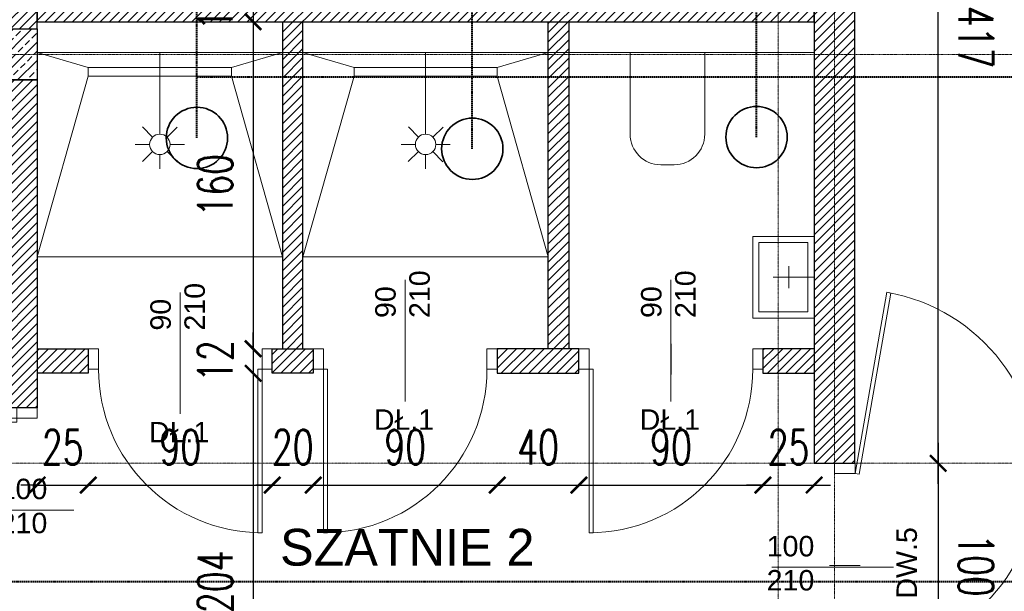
# Model space of a CAD drawing. Header units: millimetres. Extents: x -115268 to 140687, y -37779 to 24471.
# Tile 99 of 256: x 52692 to 53173, y -6489 to -6210. Entities that reach past the tile are written whole.
import ezdxf
from ezdxf.enums import TextEntityAlignment as Align

# ---------------------------------------------------------------- set-up
doc = ezdxf.new("R2010")
doc.units = ezdxf.units.MM
doc.header["$PDMODE"] = 2
doc.header["$PDSIZE"] = 1
for name, pattern in [('AUSGEZOGEN', [0]), ('DASHDOT', [1, 0.5, -0.25, 0, -0.25]), ('DASHED', [19.05, 12.7, -6.35])]:
    doc.linetypes.add(name, pattern=pattern)
doc.layers.get('0').update_dxf_attribs({"lineweight": 9})
for name, color, linetype, lineweight in [('A opis', 1, 'Continuous', 13), ('A stolarka', 4, 'Continuous', 9), ('A wyp ruchome', 253, 'Continuous', 9), ('A_HATCH', 8, 'Continuous', 9), ('A_KONSTRUKCJA', 3, 'Continuous', 25), ('A_MUROWANE', 30, 'Continuous', 25), ('A_OSIE', 1, 'DASHDOT', 9), ('\x9dciany', 7, 'Continuous', 9)]:
    doc.layers.add(name, color=color, linetype=linetype, lineweight=lineweight)
doc.layers.add('A_WYMIAR', color=253, linetype='Continuous', lineweight=5, transparency=0.2)
doc.styles.add('Arial', font='arial.ttf')
doc.styles.add('Arial CE', font='arial.ttf')
doc.styles.add('romans 1-100', font='romans.shx', dxfattribs={"width": 0.7, "height": 17})
doc.dimstyles.new('___SKALA_1_100', dxfattribs={"dimscale": 10, "dimtxt": 17, "dimasz": 0.8, "dimexe": 2, "dimexo": 2, "dimgap": 1, "dimtad": 1, "dimdec": 4, "dimrnd": 0.5, "dimdsep": 46, "dimtxsty": 'romans 1-100', "dimblk": 'ARCHTICK', "dimcen": 0.1, "dimdle": 1, "dimse1": 1, "dimse2": 1, "dimadec": 0, "dimazin": 0, "dimtfac": 1, "dimtdec": 4, "dimtix": 1, "dimtmove": 0, "dimatfit": 3, "dimldrblk": 'ARCHTICK', "dimfxl": 6, "dimfxlon": 1, "dimtolj": 1, "dimarcsym": 0})

# ---------------------------------------------------------------- blocks, each defined once
blk = doc.blocks.new('prysznic_nNn015')
at = {"layer": 'A wyp ruchome', "color": 8, "linetype": 'AUSGEZOGEN', "lineweight": 0}
for points in [[(38715.26, -8703.62), (38715.26, -8743.62)], [(38711.74, -8745.07), (38706.81, -8740.1)], [(38723.78, -8740.16), (38718.81, -8745.1)], [(38703.26, -8748.62), (38710.26, -8748.62)], [(38720.26, -8748.62), (38727.26, -8748.62)], [(38711.72, -8752.14), (38706.75, -8757.07)], [(38715.26, -8753.62), (38715.26, -8760.62)], [(38723.72, -8757.13), (38718.79, -8752.17)]]:
    blk.add_lwpolyline(points, dxfattribs=at)
blk.add_circle((38715.26, -8748.62), 5, dxfattribs=at)
blk = doc.blocks.new('AnonymMegaMac_nNn016')
at = {"layer": 'A stolarka', "color": 3, "linetype": 'AUSGEZOGEN', "lineweight": 0}
blk.add_line((38642.77, -8927.5), (38657.77, -8927.5), dxfattribs=at)
at = {"layer": 'A stolarka', "color": 7, "linetype": 'AUSGEZOGEN', "lineweight": 0}
for points in [[(38655.27, -8877.5), (38655.27, -8882.5), (38645.27, -8882.5), (38645.27, -8877.5)], [(38645.27, -8882.5), (38645.27, -8884.5), (38555.27, -8884.5), (38555.27, -8882.5)], [(38655.27, -8972.5), (38655.27, -8977.5), (38645.27, -8977.5), (38645.27, -8972.5)]]:
    blk.add_lwpolyline(points, close=True, dxfattribs=at)
at = {"layer": 'A stolarka', "color": 8, "linetype": 'AUSGEZOGEN', "lineweight": 0}
blk.add_arc((38645.27, -8882.5), 90, 180, 270, dxfattribs=at)
blk = doc.blocks.new('AnonymMegaMac_nNn017')
at = {"layer": 'A stolarka', "color": 3, "linetype": 'AUSGEZOGEN', "lineweight": 0}
blk.add_line((39057.77, -8954.61), (39042.77, -8954.61), dxfattribs=at)
at = {"layer": 'A stolarka', "color": 7, "linetype": 'AUSGEZOGEN', "lineweight": 0}
for points in [[(39055.27, -8909.61), (39057.24, -8909.96), (39072.86, -8821.33), (39070.89, -8820.98)], [(39045.27, -8904.61), (39045.27, -8909.61), (39055.27, -8909.61), (39055.27, -8904.61)], [(39045.27, -8999.61), (39045.27, -9004.61), (39055.27, -9004.61), (39055.27, -8999.61)]]:
    blk.add_lwpolyline(points, close=True, dxfattribs=at)
at = {"layer": 'A stolarka', "color": 8, "linetype": 'AUSGEZOGEN', "lineweight": 0}
blk.add_arc((39055.27, -8909.61), 90, 270, 80, dxfattribs=at)
blk = doc.blocks.new('AnonymMegaMac_nNn018')
at = {"layer": 'A stolarka', "color": 3, "linetype": 'AUSGEZOGEN', "lineweight": 0}
blk.add_line((38965.27, -8861.12), (38965.27, -8846.12), dxfattribs=at)
at = {"layer": 'A stolarka', "color": 7, "linetype": 'AUSGEZOGEN', "lineweight": 0}
for points in [[(38920.27, -8848.62), (38925.27, -8848.62), (38925.27, -8858.62), (38920.27, -8858.62)], [(39005.27, -8848.62), (39010.27, -8848.62), (39010.27, -8858.62), (39005.27, -8858.62)], [(38925.27, -8858.62), (38927.27, -8858.62), (38927.27, -8938.62), (38925.27, -8938.62)]]:
    blk.add_lwpolyline(points, close=True, dxfattribs=at)
at = {"layer": 'A stolarka', "color": 8, "linetype": 'AUSGEZOGEN', "lineweight": 0}
blk.add_arc((38925.27, -8858.62), 80, 270, 360, dxfattribs=at)
blk = doc.blocks.new('AnonymMegaMac_nNn019')
at = {"layer": 'A stolarka', "color": 3, "linetype": 'AUSGEZOGEN', "lineweight": 0}
blk.add_line((38725.26, -8861.12), (38725.26, -8846.12), dxfattribs=at)
at = {"layer": 'A stolarka', "color": 7, "linetype": 'AUSGEZOGEN', "lineweight": 0}
for points in [[(38685.26, -8848.62), (38680.26, -8848.62), (38680.26, -8858.62), (38685.26, -8858.62)], [(38770.26, -8848.62), (38765.26, -8848.62), (38765.26, -8858.62), (38770.26, -8858.62)], [(38765.26, -8858.62), (38763.26, -8858.62), (38763.26, -8938.62), (38765.26, -8938.62)]]:
    blk.add_lwpolyline(points, close=True, dxfattribs=at)
at = {"layer": 'A stolarka', "color": 8, "linetype": 'AUSGEZOGEN', "lineweight": 0}
blk.add_arc((38765.26, -8858.62), 80, 180, 270, dxfattribs=at)
blk = doc.blocks.new('AnonymMegaMac_nNn020')
at = {"layer": 'A stolarka', "color": 3, "linetype": 'AUSGEZOGEN', "lineweight": 0}
blk.add_line((38835.26, -8861.12), (38835.26, -8846.12), dxfattribs=at)
at = {"layer": 'A stolarka', "color": 7, "linetype": 'AUSGEZOGEN', "lineweight": 0}
for points in [[(38790.26, -8848.62), (38795.26, -8848.62), (38795.26, -8858.62), (38790.26, -8858.62)], [(38875.26, -8848.62), (38880.26, -8848.62), (38880.26, -8858.62), (38875.26, -8858.62)], [(38795.26, -8858.62), (38797.26, -8858.62), (38797.26, -8938.62), (38795.26, -8938.62)]]:
    blk.add_lwpolyline(points, close=True, dxfattribs=at)
at = {"layer": 'A stolarka', "color": 8, "linetype": 'AUSGEZOGEN', "lineweight": 0}
blk.add_arc((38795.26, -8858.62), 80, 270, 360, dxfattribs=at)
blk = doc.blocks.new('prysznic_nNn021')
at = {"layer": 'A wyp ruchome', "color": 8, "linetype": 'AUSGEZOGEN', "lineweight": 0}
for points in [[(38845.26, -8703.62), (38845.26, -8743.62)], [(38841.74, -8745.07), (38836.81, -8740.1)], [(38853.78, -8740.16), (38848.81, -8745.1)], [(38833.26, -8748.62), (38840.26, -8748.62)], [(38850.26, -8748.62), (38857.26, -8748.62)], [(38841.71, -8752.14), (38836.74, -8757.07)], [(38845.26, -8753.62), (38845.26, -8760.62)], [(38853.71, -8757.13), (38848.78, -8752.17)]]:
    blk.add_lwpolyline(points, dxfattribs=at)
blk.add_circle((38845.26, -8748.62), 5, dxfattribs=at)
blk = doc.blocks.new('bateria_nNn027')
at = {"layer": 'A wyp ruchome', "color": 8, "linetype": 'AUSGEZOGEN', "lineweight": 0}
for points in [[(39022.96, -8808.23), (39022.96, -8819)], [(39035.27, -8813.61), (39015.27, -8813.61)]]:
    blk.add_lwpolyline(points, dxfattribs=at)
blk = doc.blocks.new('bateria1_nNn026')
blk.add_blockref('bateria_nNn027', (0, 0))
blk = doc.blocks.new('_ArchTick')
at = {"color": 0, "linetype": 'ByBlock', "const_width": 0.15}
blk.add_lwpolyline([(-0.5, -0.5), (0.5, 0.5)], dxfattribs=at)
blk = doc.blocks.new('*D221')
at = {"layer": 'A_WYMIAR', "color": 0, "lineweight": -2, "transparency": 16777216}
blk.add_line((51670.47, -7123.57), (54060.47, -7123.57), dxfattribs=at)
at = {"layer": 'Defpoints', "color": 0, "transparency": 16777216}
for p in [(51680.47, -4432.31), (54050.47, -6032.31), (54050.47, -7123.57)]:
    blk.add_point(p, dxfattribs=at)
at = {"layer": 'A_WYMIAR', "color": 0, "lineweight": -2, "transparency": 16777216, "xscale": 8, "yscale": 8, "zscale": 8, "rotation": 180}
blk.add_blockref('_ArchTick', (51680.47, -7123.57), dxfattribs=at)
at = {"layer": 'A_WYMIAR', "color": 0, "lineweight": -2, "transparency": 16777216, "xscale": 8, "yscale": 8, "zscale": 8}
blk.add_blockref('_ArchTick', (54050.47, -7123.57), dxfattribs=at)
at = {"layer": 'A_WYMIAR', "color": 0, "transparency": 16777216, "insert": (52865.47, -7105.07), "char_height": 17, "attachment_point": 5, "style": 'romans 1-100'}
blk.add_mtext('\\A1;2370', dxfattribs=at)
blk = doc.blocks.new('*D532')
at = {"layer": 'A_WYMIAR', "color": 0, "lineweight": -2, "transparency": 16777216}
for p, q in [((52806.06, -6198.63), (52806.06, -6190.63)), ((52806.06, -6198.63), (52806.06, -6210.63)), ((52806.06, -6210.63), (52806.06, -6218.63))]:
    blk.add_line(p, q, dxfattribs=at)
at = {"layer": 'Defpoints', "color": 0, "transparency": 16777216}
for p in [(52820.47, -6198.63), (52806.06, -6210.63), (52820.47, -6210.63)]:
    blk.add_point(p, dxfattribs=at)
at = {"layer": 'A_WYMIAR', "color": 0, "lineweight": -2, "transparency": 16777216, "xscale": 8, "yscale": 8, "zscale": 8}
for p, rotation in [((52806.06, -6198.63), 270), ((52806.06, -6210.63), 90)]:
    blk.add_blockref('_ArchTick', p, dxfattribs=dict(at, rotation=rotation))
at = {"layer": 'A_WYMIAR', "color": 0, "transparency": 16777216, "insert": (52787.56, -6204.63), "char_height": 17, "attachment_point": 5, "rotation": 90, "style": 'romans 1-100'}
blk.add_mtext('\\A1;12', dxfattribs=at)
blk = doc.blocks.new('*D533')
at = {"layer": 'A_WYMIAR', "color": 0, "lineweight": -2, "transparency": 16777216}
blk.add_line((52806.06, -6200.63), (52806.06, -6380.63), dxfattribs=at)
at = {"layer": 'Defpoints', "color": 0, "transparency": 16777216}
for p in [(52820.47, -6210.63), (52806.06, -6370.63), (52820.47, -6370.63)]:
    blk.add_point(p, dxfattribs=at)
at = {"layer": 'A_WYMIAR', "color": 0, "lineweight": -2, "transparency": 16777216, "xscale": 8, "yscale": 8, "zscale": 8}
for p, rotation in [((52806.06, -6210.63), 90), ((52806.06, -6370.63), 270)]:
    blk.add_blockref('_ArchTick', p, dxfattribs=dict(at, rotation=rotation))
at = {"layer": 'A_WYMIAR', "color": 0, "transparency": 16777216, "insert": (52787.56, -6290.63), "char_height": 17, "attachment_point": 5, "rotation": 90, "style": 'romans 1-100'}
blk.add_mtext('\\A1;160', dxfattribs=at)
blk = doc.blocks.new('*D534')
at = {"layer": 'A_WYMIAR', "color": 0, "lineweight": -2, "transparency": 16777216}
for p, q in [((52806.06, -6370.63), (52806.06, -6362.63)), ((52806.06, -6370.63), (52806.06, -6382.63)), ((52806.06, -6382.63), (52806.06, -6390.63))]:
    blk.add_line(p, q, dxfattribs=at)
at = {"layer": 'Defpoints', "color": 0, "transparency": 16777216}
for p in [(52820.47, -6370.63), (52806.06, -6382.63), (52820.47, -6382.63)]:
    blk.add_point(p, dxfattribs=at)
at = {"layer": 'A_WYMIAR', "color": 0, "lineweight": -2, "transparency": 16777216, "xscale": 8, "yscale": 8, "zscale": 8}
for p, rotation in [((52806.06, -6370.63), 270), ((52806.06, -6382.63), 90)]:
    blk.add_blockref('_ArchTick', p, dxfattribs=dict(at, rotation=rotation))
at = {"layer": 'A_WYMIAR', "color": 0, "transparency": 16777216, "insert": (52787.56, -6376.63), "char_height": 17, "attachment_point": 5, "rotation": 90, "style": 'romans 1-100'}
blk.add_mtext('\\A1;12', dxfattribs=at)
blk = doc.blocks.new('*D535')
at = {"layer": 'A_WYMIAR', "color": 0, "lineweight": -2, "transparency": 16777216}
blk.add_line((52806.06, -6372.63), (52806.06, -6596.63), dxfattribs=at)
at = {"layer": 'Defpoints', "color": 0, "transparency": 16777216}
for p in [(52820.47, -6382.63), (52806.06, -6586.63), (52808.47, -6586.63)]:
    blk.add_point(p, dxfattribs=at)
at = {"layer": 'A_WYMIAR', "color": 0, "lineweight": -2, "transparency": 16777216, "xscale": 8, "yscale": 8, "zscale": 8}
for p, rotation in [((52806.06, -6382.63), 90), ((52806.06, -6586.63), 270)]:
    blk.add_blockref('_ArchTick', p, dxfattribs=dict(at, rotation=rotation))
at = {"layer": 'A_WYMIAR', "color": 0, "transparency": 16777216, "insert": (52787.56, -6484.63), "char_height": 17, "attachment_point": 5, "rotation": 90, "style": 'romans 1-100'}
blk.add_mtext('\\A1;204', dxfattribs=at)
blk = doc.blocks.new('*D622')
at = {"layer": 'A_WYMIAR', "color": 0, "lineweight": -2, "transparency": 16777216}
for p, q in [((52700.47, -6437.3), (52692.47, -6437.3)), ((52700.47, -6437.3), (52725.47, -6437.3)), ((52725.47, -6437.3), (52733.47, -6437.3))]:
    blk.add_line(p, q, dxfattribs=at)
at = {"layer": 'Defpoints', "color": 0, "transparency": 16777216}
for p in [(52725.47, -6382.63), (52700.47, -6399.52), (52725.47, -6437.3)]:
    blk.add_point(p, dxfattribs=at)
at = {"layer": 'A_WYMIAR', "color": 0, "lineweight": -2, "transparency": 16777216, "xscale": 8, "yscale": 8, "zscale": 8}
blk.add_blockref('_ArchTick', (52700.47, -6437.3), dxfattribs=at)
at = {"layer": 'A_WYMIAR', "color": 0, "lineweight": -2, "transparency": 16777216, "xscale": 8, "yscale": 8, "zscale": 8, "rotation": 180}
blk.add_blockref('_ArchTick', (52725.47, -6437.3), dxfattribs=at)
at = {"layer": 'A_WYMIAR', "color": 0, "transparency": 16777216, "insert": (52712.97, -6418.8), "char_height": 17, "attachment_point": 5, "style": 'romans 1-100'}
blk.add_mtext('\\A1;25', dxfattribs=at)
blk = doc.blocks.new('*D623')
at = {"layer": 'A_WYMIAR', "color": 0, "lineweight": -2, "transparency": 16777216}
blk.add_line((52715.47, -6437.3), (52825.47, -6437.3), dxfattribs=at)
at = {"layer": 'Defpoints', "color": 0, "transparency": 16777216}
for p in [(52815.47, -6380.63), (52725.47, -6382.63), (52815.47, -6437.3)]:
    blk.add_point(p, dxfattribs=at)
at = {"layer": 'A_WYMIAR', "color": 0, "lineweight": -2, "transparency": 16777216, "xscale": 8, "yscale": 8, "zscale": 8, "rotation": 180}
blk.add_blockref('_ArchTick', (52725.47, -6437.3), dxfattribs=at)
at = {"layer": 'A_WYMIAR', "color": 0, "lineweight": -2, "transparency": 16777216, "xscale": 8, "yscale": 8, "zscale": 8}
blk.add_blockref('_ArchTick', (52815.47, -6437.3), dxfattribs=at)
at = {"layer": 'A_WYMIAR', "color": 0, "transparency": 16777216, "insert": (52770.47, -6418.8), "char_height": 17, "attachment_point": 5, "style": 'romans 1-100'}
blk.add_mtext('\\A1;90', dxfattribs=at)
blk = doc.blocks.new('*D624')
at = {"layer": 'A_WYMIAR', "color": 0, "lineweight": -2, "transparency": 16777216}
for p, q in [((52815.47, -6437.3), (52807.47, -6437.3)), ((52815.47, -6437.3), (52835.47, -6437.3)), ((52835.47, -6437.3), (52843.47, -6437.3))]:
    blk.add_line(p, q, dxfattribs=at)
at = {"layer": 'Defpoints', "color": 0, "transparency": 16777216}
for p in [(52815.47, -6380.63), (52835.47, -6380.63), (52835.47, -6437.3)]:
    blk.add_point(p, dxfattribs=at)
at = {"layer": 'A_WYMIAR', "color": 0, "lineweight": -2, "transparency": 16777216, "xscale": 8, "yscale": 8, "zscale": 8}
blk.add_blockref('_ArchTick', (52815.47, -6437.3), dxfattribs=at)
at = {"layer": 'A_WYMIAR', "color": 0, "lineweight": -2, "transparency": 16777216, "xscale": 8, "yscale": 8, "zscale": 8, "rotation": 180}
blk.add_blockref('_ArchTick', (52835.47, -6437.3), dxfattribs=at)
at = {"layer": 'A_WYMIAR', "color": 0, "transparency": 16777216, "insert": (52825.47, -6418.8), "char_height": 17, "attachment_point": 5, "style": 'romans 1-100'}
blk.add_mtext('\\A1;20', dxfattribs=at)
blk = doc.blocks.new('*D625')
at = {"layer": 'A_WYMIAR', "color": 0, "lineweight": -2, "transparency": 16777216}
blk.add_line((52825.47, -6437.3), (52935.47, -6437.3), dxfattribs=at)
at = {"layer": 'Defpoints', "color": 0, "transparency": 16777216}
for p in [(52835.47, -6380.63), (52925.47, -6382.63), (52925.47, -6437.3)]:
    blk.add_point(p, dxfattribs=at)
at = {"layer": 'A_WYMIAR', "color": 0, "lineweight": -2, "transparency": 16777216, "xscale": 8, "yscale": 8, "zscale": 8, "rotation": 180}
blk.add_blockref('_ArchTick', (52835.47, -6437.3), dxfattribs=at)
at = {"layer": 'A_WYMIAR', "color": 0, "lineweight": -2, "transparency": 16777216, "xscale": 8, "yscale": 8, "zscale": 8}
blk.add_blockref('_ArchTick', (52925.47, -6437.3), dxfattribs=at)
at = {"layer": 'A_WYMIAR', "color": 0, "transparency": 16777216, "insert": (52880.47, -6418.8), "char_height": 17, "attachment_point": 5, "style": 'romans 1-100'}
blk.add_mtext('\\A1;90', dxfattribs=at)
blk = doc.blocks.new('*D626')
at = {"layer": 'A_WYMIAR', "color": 0, "lineweight": -2, "transparency": 16777216}
blk.add_line((52915.47, -6437.3), (52975.47, -6437.3), dxfattribs=at)
at = {"layer": 'Defpoints', "color": 0, "transparency": 16777216}
for p in [(52925.47, -6382.63), (52965.47, -6382.63), (52965.47, -6437.3)]:
    blk.add_point(p, dxfattribs=at)
at = {"layer": 'A_WYMIAR', "color": 0, "lineweight": -2, "transparency": 16777216, "xscale": 8, "yscale": 8, "zscale": 8, "rotation": 180}
blk.add_blockref('_ArchTick', (52925.47, -6437.3), dxfattribs=at)
at = {"layer": 'A_WYMIAR', "color": 0, "lineweight": -2, "transparency": 16777216, "xscale": 8, "yscale": 8, "zscale": 8}
blk.add_blockref('_ArchTick', (52965.47, -6437.3), dxfattribs=at)
at = {"layer": 'A_WYMIAR', "color": 0, "transparency": 16777216, "insert": (52945.47, -6418.8), "char_height": 17, "attachment_point": 5, "style": 'romans 1-100'}
blk.add_mtext('\\A1;40', dxfattribs=at)
blk = doc.blocks.new('*D627')
at = {"layer": 'A_WYMIAR', "color": 0, "lineweight": -2, "transparency": 16777216}
blk.add_line((52955.47, -6437.3), (53065.47, -6437.3), dxfattribs=at)
at = {"layer": 'Defpoints', "color": 0, "transparency": 16777216}
for p in [(52965.47, -6382.63), (53055.47, -6382.63), (53055.47, -6437.3)]:
    blk.add_point(p, dxfattribs=at)
at = {"layer": 'A_WYMIAR', "color": 0, "lineweight": -2, "transparency": 16777216, "xscale": 8, "yscale": 8, "zscale": 8, "rotation": 180}
blk.add_blockref('_ArchTick', (52965.47, -6437.3), dxfattribs=at)
at = {"layer": 'A_WYMIAR', "color": 0, "lineweight": -2, "transparency": 16777216, "xscale": 8, "yscale": 8, "zscale": 8}
blk.add_blockref('_ArchTick', (53055.47, -6437.3), dxfattribs=at)
at = {"layer": 'A_WYMIAR', "color": 0, "transparency": 16777216, "insert": (53010.47, -6418.8), "char_height": 17, "attachment_point": 5, "style": 'romans 1-100'}
blk.add_mtext('\\A1;90', dxfattribs=at)
blk = doc.blocks.new('*D628')
at = {"layer": 'A_WYMIAR', "color": 0, "lineweight": -2, "transparency": 16777216}
for p, q in [((53055.47, -6437.3), (53047.47, -6437.3)), ((53055.47, -6437.3), (53080.47, -6437.3)), ((53080.47, -6437.3), (53088.47, -6437.3))]:
    blk.add_line(p, q, dxfattribs=at)
at = {"layer": 'Defpoints', "color": 0, "transparency": 16777216}
for p in [(53055.47, -6382.63), (53080.47, -6382.63), (53080.47, -6437.3)]:
    blk.add_point(p, dxfattribs=at)
at = {"layer": 'A_WYMIAR', "color": 0, "lineweight": -2, "transparency": 16777216, "xscale": 8, "yscale": 8, "zscale": 8}
blk.add_blockref('_ArchTick', (53055.47, -6437.3), dxfattribs=at)
at = {"layer": 'A_WYMIAR', "color": 0, "lineweight": -2, "transparency": 16777216, "xscale": 8, "yscale": 8, "zscale": 8, "rotation": 180}
blk.add_blockref('_ArchTick', (53080.47, -6437.3), dxfattribs=at)
at = {"layer": 'A_WYMIAR', "color": 0, "transparency": 16777216, "insert": (53067.97, -6418.8), "char_height": 17, "attachment_point": 5, "style": 'romans 1-100'}
blk.add_mtext('\\A1;25', dxfattribs=at)
blk = doc.blocks.new('*D476')
at = {"layer": 'A_WYMIAR', "color": 0, "lineweight": -2, "ltscale": 0.5, "transparency": 16777216}
blk.add_line((53141.13, -6436.63), (53141.13, -5999.74), dxfattribs=at)
at = {"layer": 'Defpoints', "color": 0, "ltscale": 0.5, "transparency": 16777216}
for p in [(53099.6, -6009.74), (53141.13, -6009.74), (53099.6, -6426.63)]:
    blk.add_point(p, dxfattribs=at)
at = {"layer": 'A_WYMIAR', "color": 0, "lineweight": -2, "ltscale": 0.5, "transparency": 16777216, "xscale": 8, "yscale": 8, "zscale": 8}
for p, rotation in [((53141.13, -6009.74), 89.9999999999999), ((53141.13, -6426.63), 269.9999999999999)]:
    blk.add_blockref('_ArchTick', p, dxfattribs=dict(at, rotation=rotation))
at = {"layer": 'A_WYMIAR', "color": 0, "ltscale": 0.5, "transparency": 16777216, "insert": (53159.63, -6218.18), "char_height": 17, "attachment_point": 5, "rotation": 270, "style": 'romans 1-100'}
blk.add_mtext('\\A1;417', dxfattribs=at)
blk = doc.blocks.new('*D477')
at = {"layer": 'A_WYMIAR', "color": 0, "lineweight": -2, "ltscale": 0.5, "transparency": 16777216}
blk.add_line((53141.13, -6416.63), (53141.13, -6536.63), dxfattribs=at)
at = {"layer": 'Defpoints', "color": 0, "ltscale": 0.5, "transparency": 16777216}
for p in [(53073.64, -6426.63), (53073.64, -6526.63), (53141.13, -6526.63)]:
    blk.add_point(p, dxfattribs=at)
at = {"layer": 'A_WYMIAR', "color": 0, "lineweight": -2, "ltscale": 0.5, "transparency": 16777216, "xscale": 8, "yscale": 8, "zscale": 8}
for p, rotation in [((53141.13, -6426.63), 90.00000000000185), ((53141.13, -6526.63), 270.0000000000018)]:
    blk.add_blockref('_ArchTick', p, dxfattribs=dict(at, rotation=rotation))
at = {"layer": 'A_WYMIAR', "color": 0, "ltscale": 0.5, "transparency": 16777216, "insert": (53159.63, -6476.63), "char_height": 17, "attachment_point": 5, "rotation": 270, "style": 'romans 1-100'}
blk.add_mtext('\\A1;100', dxfattribs=at)
blk = doc.blocks.new('*U2077')
at = {"lineweight": 5, "ltscale": 0.25}
h = blk.add_hatch(dxfattribs=at)
h.set_pattern_fill('ANSI33', color=256, style=0)
h.set_pattern_definition([(45, (0, -25), (-4.4901, 4.4901), []), (45, (4.49, -25), (-4.4901, 4.4901), [3.175, -1.5875])])
h.paths.add_polyline_path([(0, 0), (0, -50), (25, -50), (25, 0)])
blk.add_lwpolyline([(0, 0), (0, -50), (25, -50), (25, 0)], close=True)
blk = doc.blocks.new('1 słupy parter Wola swietlica')
at = {"xscale": -1, "rotation": 270}
blk.add_blockref('*U2077', (982.5, -1985), dxfattribs=at)

msp = doc.modelspace()

# ---------------------------------------------------------------- hatches: boundary and pattern name
at = {"layer": 'A_HATCH', "transparency": 33554687}
h = msp.add_hatch(dxfattribs=at)
h.set_pattern_fill('ANSI31', color=256, angle=-2e-14)
h.paths.add_polyline_path([(53100.46936, -6009.74214), (53080.46936, -6009.74214), (53080.46936, -6426.62645), (53100.46936, -6426.62645)])
h.paths.add_polyline_path([(53100.46936, -5426.62645), (53080.46936, -5426.62645), (53080.46936, -5486.62645), (52700.46936, -5486.62645), (52700.46936, -5439.12645), (52680.46936, -5439.12645), (52680.46936, -5566.62645), (52700.46936, -5566.62645), (52700.46936, -5506.62645), (53080.46936, -5506.62645), (53080.46936, -5566.62645), (53100.46936, -5566.62645)])
h.paths.add_polyline_path([(53100.46936, -4926.62645), (53042.96936, -4926.62645), (53042.96936, -4946.62645), (53080.46936, -4946.62645), (53080.46936, -5326.62645), (53100.46936, -5326.62645)])
h.paths.add_polyline_path([(52942.96936, -4926.62645), (52837.96936, -4926.62645), (52837.96936, -4946.62645), (52942.96936, -4946.62645)])
h.paths.add_polyline_path([(53695.46936, -5826.62645), (53555.46936, -5826.62645), (53555.46936, -5846.62645), (53670.46936, -5846.62645), (53670.46936, -6026.62645), (53690.46936, -6026.62645), (53690.46936, -5846.62645), (53695.46936, -5846.62645)])
h.paths.add_polyline_path([(53690.46936, -6026.62645), (53670.46936, -6026.62645), (53670.46936, -6126.62645), (53690.46936, -6126.62645)])
h.paths.add_polyline_path([(53690.46936, -6126.62645), (53670.46936, -6126.62645), (53670.46936, -6181.62645), (53690.46936, -6181.62645)])
h.paths.add_polyline_path([(53940.46936, -5826.62645), (53790.46936, -5826.62645), (53790.46936, -5846.62645), (53940.46936, -5846.62645)])
h.paths.add_polyline_path([(53940.46936, -5826.62645), (53940.46936, -5846.62645)], flags=17)
h.paths.add_polyline_path([(53790.46936, -5826.62645), (53785.46936, -5826.62645), (53785.46936, -5846.62645), (53790.46936, -5846.62645)])
h.paths.add_polyline_path([(53325.46936, -5826.62645), (53325.46936, -5846.62645), (53465.46936, -5846.62645), (53465.46936, -5826.62645)])
h.paths.add_polyline_path([(53300.46936, -5851.62645), (53280.46936, -5851.62645), (53280.46936, -5966.62645), (53290.46936, -5966.62645), (53300.46936, -5966.62645)])
h.paths.add_polyline_path([(53300.46936, -5439.12645), (53280.46936, -5439.12645), (53280.46936, -5813.62645), (53300.46936, -5813.62645)])
h.paths.add_polyline_path([(53280.46936, -5014.12645), (53300.46936, -5014.12645), (53300.46936, -4926.62645), (53280.46936, -4926.62645)])
h.paths.add_polyline_path([(53300.46936, -5039.12645), (53280.46936, -5039.12645), (53280.46936, -5414.12645), (53300.46936, -5414.12645)])
h.paths.add_polyline_path([(52700.46936, -5839.12645), (52680.46936, -5839.12645), (52680.46936, -5909.74214), (52700.46936, -5909.74214)])
h.paths.add_polyline_path([(52700.46936, -5814.12645), (52700.46936, -5826.62645), (53080.46936, -5826.62645), (53080.46936, -5909.74214), (53100.46936, -5909.74214), (53100.46936, -5666.62645), (53080.46936, -5666.62645), (53080.46936, -5806.62645), (52700.46936, -5806.62645), (52700.46936, -5666.62645), (52680.46936, -5666.62645), (52680.46936, -5814.12645)])
h.paths.add_polyline_path([(52680.46936, -5014.12645), (52700.46936, -5014.12645), (52700.46936, -4946.62645), (52737.96936, -4946.62645), (52737.96936, -4926.62645), (52680.46936, -4926.62645)])
h.paths.add_polyline_path([(52700.46936, -5039.12645), (52680.46936, -5039.12645), (52680.46936, -5314.12645), (52700.46936, -5314.12645)])
h = msp.add_hatch(dxfattribs=at)
h.set_pattern_fill('ANSI31', color=256, angle=-2e-14)
h.paths.add_polyline_path([(53465.46936, -5846.62645), (53450.46936, -5846.62645), (53450.46936, -6126.62645), (53300.46936, -6126.62645), (53300.46936, -6138.62645), (53490.46936, -6138.62645), (53490.46936, -6126.62645), (53465.46936, -6126.62645)])
h.paths.add_polyline_path([(53490.46936, -6314.62645), (53300.46936, -6314.62645), (53300.46936, -6326.62645), (53490.46936, -6326.62645)])
h.paths.add_polyline_path([(53490.46936, -6138.62645), (53480.46936, -6138.62645), (53480.46936, -6226.62645), (53490.46936, -6226.62645)])
h.paths.add_polyline_path([(53670.46936, -6126.62645), (53580.46936, -6126.62645), (53580.46936, -6138.62645), (53670.46936, -6138.62645)])
h.paths.add_polyline_path([(53545.47048, -6438.62639), (53555.47048, -6438.62639), (53565.46936, -6438.62645), (53565.46936, -6426.62645), (53533.47048, -6426.62645), (53533.47048, -6586.62645), (53545.47048, -6586.62645)])
h.paths.add_polyline_path([(53433.47048, -6426.62645), (53425.46936, -6426.62645), (53425.46936, -6586.62645), (53431.46936, -6586.62645), (53431.46936, -6438.62645), (53433.47048, -6438.62645)])
h.paths.add_polyline_path([(54000.46936, -6426.62645), (53785.46936, -6426.62645), (53785.46936, -6438.62645), (54000.46936, -6438.62645)])
h.paths.add_polyline_path([(52725.46534, -6370.63328), (52700.46936, -6370.63328), (52700.46936, -6382.63365), (52725.46534, -6382.63365)])
h.paths.add_polyline_path([(52835.46534, -6370.63328), (52830.46534, -6370.63328), (52820.46534, -6370.63328), (52815.46534, -6370.63328), (52815.46534, -6382.63365), (52835.46534, -6382.63365)])
h.paths.add_polyline_path([(52965.46936, -6370.63328), (52925.46534, -6370.63328), (52925.46534, -6382.63365), (52965.46936, -6382.63365)])
h.paths.add_polyline_path([(53080.46936, -6370.63328), (53055.46936, -6370.63328), (53055.46936, -6382.63365), (53080.46936, -6382.63365)])
h.paths.add_polyline_path([(52960.46936, -6225.63109), (52950.46936, -6225.63118), (52950.46936, -6370.63328), (52960.46936, -6370.63328)])
h.paths.add_polyline_path([(53080.46936, -6198.63005), (52700.46936, -6198.63005), (52700.46936, -6210.63005), (53080.46936, -6210.63005)])
h.paths.add_polyline_path([(52960.46936, -6210.63005), (52950.46936, -6210.63005), (52950.46936, -6225.63118), (52960.46936, -6225.63109)])
h.paths.add_polyline_path([(52960.46936, -6183.62902), (52950.46936, -6183.62893), (52950.46936, -6198.63005), (52960.46936, -6198.63005)])
h.paths.add_polyline_path([(52960.46936, -6038.62683), (52950.46936, -6038.62683), (52950.46936, -6183.62893), (52960.46936, -6183.62902)])
h.paths.add_polyline_path([(52965.46936, -6026.62645), (52925.46534, -6026.62645), (52925.46534, -6038.62683), (52965.46936, -6038.62683)])
h.paths.add_polyline_path([(53080.46936, -6026.62645), (53055.46936, -6026.62645), (53055.46936, -6038.62683), (53080.46936, -6038.62683)])
h.paths.add_polyline_path([(52835.46534, -6026.62645), (52815.46534, -6026.62645), (52815.46534, -6038.62683), (52820.46534, -6038.62683), (52830.46534, -6038.62683), (52835.46534, -6038.62683)])
h.paths.add_polyline_path([(52725.46534, -6026.62645), (52700.46936, -6026.62645), (52700.46936, -6038.62683), (52725.46534, -6038.62683)])
h.paths.add_polyline_path([(52830.46534, -6038.62683), (52820.46534, -6038.62683), (52820.46534, -6183.62781), (52830.4602, -6183.62789), (52830.46534, -6183.62639)])
h.paths.add_polyline_path([(52830.46534, -6183.62789), (52820.46534, -6183.62781), (52820.46534, -6198.63005), (52830.46534, -6198.63005)])
h.paths.add_polyline_path([(52830.46534, -6210.63005), (52820.46534, -6210.63005), (52820.46534, -6370.63332), (52830.46534, -6370.63324)])
h = msp.add_hatch(dxfattribs=at)
h.set_pattern_fill('ANSI31', color=256, angle=-2e-14)
h.paths.add_polyline_path([(52700.46936, -6009.74214), (52680.46936, -6009.74214), (52680.46936, -6214.12645), (52700.46936, -6214.12645)])
h = msp.add_hatch(dxfattribs=at)
h.set_pattern_fill('ANSI31', color=256, angle=-2e-14)
h.paths.add_polyline_path([(52700.46936, -6239.12645), (52680.46936, -6239.12645), (52680.46936, -6399.51797), (52700.46936, -6399.51797)])

# ---------------------------------------------------------------- linework, layer by layer
at = {"layer": 'A opis', "color": 0, "ltscale": 0.5}
for p, q in [((52880.46534, -6396.36129), (52880.46534, -6336.86357)), ((53010.46936, -6396.36129), (53010.46936, -6336.86357)), ((52770.46534, -6402.52058), (52770.46534, -6343.02286)), ((52658.96486, -6449.51797), (52718.46257, -6449.51797)), ((53059.873, -6477.51894), (53119.37071, -6477.51894))]:
    msp.add_line(p, q, dxfattribs=at)
at = {"layer": 'A wyp ruchome'}
for points in [[(53080.46521, -6210.63005), (53080.46521, -6225.63005), (52700.46534, -6225.63334), (52700.46534, -6210.63005)], [(52725.46735, -6232.95589), (52700.46936, -6225.63372)], [(52795.46735, -6232.95589), (52820.46534, -6225.6323)], [(52855.46333, -6232.95589), (52830.46534, -6225.63372)], [(52925.46333, -6232.95589), (52950.46132, -6225.6323)], [(52725.46735, -6237.24247), (52700.46936, -6325.63372)], [(52820.46534, -6325.63372), (52795.46735, -6237.24247)], [(52855.46333, -6237.24247), (52830.46534, -6325.63372)], [(52950.46132, -6325.63372), (52925.46333, -6237.24247)], [(52820.46534, -6325.63372), (52700.46936, -6325.63372)], [(52950.46132, -6325.63372), (52830.46534, -6325.63372)]]:
    msp.add_lwpolyline(points, dxfattribs=at)
msp.add_lwpolyline([(52990.46936, -6225.62996), (52990.46936, -6265.62996, 0.414213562), (53005.46936, -6280.62996), (53011.9698, -6280.62948, 0.414204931), (53026.9698, -6265.62993), (53026.97098, -6225.63052), (52990.46936, -6225.631)], format="xyb", dxfattribs=at)
for points in [[(52725.46735, -6232.95589), (52795.46735, -6232.95589), (52795.46735, -6237.24247), (52725.46735, -6237.24247)], [(52855.46333, -6232.95589), (52925.46333, -6232.95589), (52925.46333, -6237.24247), (52855.46333, -6237.24247)], [(53050.46936, -6355.62702), (53050.46936, -6315.62702), (53080.46936, -6315.62702), (53080.46936, -6355.62702)], [(53053.46936, -6352.62702), (53053.46936, -6318.62702), (53077.46936, -6318.62702), (53077.46936, -6352.62702)]]:
    msp.add_lwpolyline(points, close=True, dxfattribs=at)
at = {"layer": 'A_KONSTRUKCJA', "color": 177, "linetype": 'DASHED', "lineweight": 40, "ltscale": 0.05, "true_color": 0x293189}
for p, q in [((52778.60113, -6267.47772), (52778.60113, -6138.62639)), ((53052.30352, -6267.05534), (53052.30352, -6138.20401)), ((52913.30033, -6272.79749), (52913.30033, -6143.94616)), ((53250.46936, -6237.76626), (52778.60113, -6237.76626)), ((53722.15285, -6484.63005), (52649.45651, -6484.63005))]:
    msp.add_line(p, q, dxfattribs=at)
at = {"layer": 'A_MUROWANE'}
for points in [[(52680.46936, -6214.12645), (52700.46936, -6214.12645), (52700.46936, -6009.74214), (52680.46936, -6009.74214)], [(53080.46936, -6009.74214), (53080.46936, -6426.62645), (53100.46936, -6426.62645), (53100.46936, -6009.74214)], [(52700.46936, -6210.63005), (53080.46936, -6210.63005), (53080.46936, -6198.63005), (52700.46936, -6198.63005)], [(52700.46936, -6239.12645), (52700.46936, -6399.51797), (52680.46936, -6399.51797), (52680.46936, -6239.12645)], [(52815.46534, -6382.63365), (52815.46534, -6370.63328), (52820.46534, -6370.63328), (52830.46534, -6370.63328), (52835.46534, -6370.63328), (52835.46534, -6382.63365)]]:
    msp.add_lwpolyline(points, close=True, dxfattribs=at)
for points in [[(52820.46534, -6210.63005), (52820.46534, -6370.63328), (52830.46534, -6370.63328), (52830.46534, -6210.63005)], [(52950.46936, -6370.63328), (52950.46936, -6210.63005), (52960.46936, -6210.63005), (52960.46936, -6370.63328)], [(52700.46936, -6370.63328), (52725.46534, -6370.63328), (52725.46534, -6382.63365), (52700.46936, -6382.63365)], [(52965.46936, -6370.63328), (52925.46534, -6370.63328), (52925.46534, -6382.63365), (52965.46936, -6382.63365), (52965.46936, -6370.63328), (52960.46936, -6370.63328), (52960.46936, -6370.63328)], [(53080.46936, -6370.63328), (53055.46936, -6370.63328), (53055.46936, -6382.63365), (53080.46936, -6382.63365)]]:
    msp.add_lwpolyline(points, dxfattribs=at)
at = {"layer": 'A_OSIE', "ltscale": 0.3, "transparency": 33554559}
for p, q in [((53062.96936, -3902.99015), (53062.96936, -7140.05215)), ((53090.46936, -7140.05215), (53090.46936, -3902.99015)), ((54341.80835, -6226.62645), (51440.84596, -6226.62645)), ((54341.80835, -6426.62645), (51440.84596, -6426.62645))]:
    msp.add_line(p, q, dxfattribs=at)
at = {"layer": 'A_WYMIAR', "color": 177, "lineweight": 35, "true_color": 0x293189}
for centre in [(52778.60113, -6267.47772), (53052.30352, -6267.05534), (52913.30033, -6272.79749)]:
    msp.add_circle(centre, 15, dxfattribs=at)

# ---------------------------------------------------------------- block references
for name in ['prysznic_nNn015', 'prysznic_nNn021', 'bateria1_nNn026']:
    msp.add_blockref(name, (14045.20271, 2477.98413))
at = {"layer": 'A stolarka'}
for name in ['AnonymMegaMac_nNn017', 'AnonymMegaMac_nNn019', 'AnonymMegaMac_nNn020', 'AnonymMegaMac_nNn018', 'AnonymMegaMac_nNn016']:
    msp.add_blockref(name, (14045.20271, 2477.98413), dxfattribs=at)
at = {"layer": 'A_KONSTRUKCJA'}
msp.add_blockref('1 słupy parter Wola swietlica', (51717.96936, -4254.12645), dxfattribs=at)

# ---------------------------------------------------------------- texts
at = {"layer": 'A_WYMIAR', "char_height": 10, "attachment_point": 1, "rotation": 90, "style": 'Arial'}
for s, width, heights, insert in [('90\\P210', 89.6345912, [30.02254], (52865.80627, -6355.56624)), ('90\\P210', 89.6345912, [30.02254], (52995.81029, -6355.56624)), ('90\\P210', 89.6345912, [30.02254], (52755.80627, -6361.72553)), ('DW.5', 473.6976626, [9.22219], (53120.75468, -6492.84122))]:
    msp.add_mtext_dynamic_manual_height_columns(s, width=width, gutter_width=1.25, heights=heights, dxfattribs=dict(at, insert=insert))
at = {"layer": 'A_WYMIAR', "char_height": 10, "attachment_point": 1, "style": 'Arial'}
for s, width, heights, insert in [('DŁ.1', 473.6976626, [9.22219], (52865.14307, -6400.25604)), ('DŁ.1', 473.6976626, [9.22219], (52995.14709, -6400.25604)), ('DŁ.1', 473.6976626, [9.22219], (52755.14307, -6406.41532)), ('100\\P210', 89.6345912, [30.02254], (52682.12623, -6434.1957)), ('100\\P210', 89.6345912, [30.02254], (53057.27658, -6462.19667))]:
    msp.add_mtext_dynamic_manual_height_columns(s, width=width, gutter_width=1.25, heights=heights, dxfattribs=dict(at, insert=insert))
at = {"layer": '\x9dciany', "color": 7, "linetype": 'Continuous', "lineweight": 35, "style": 'Arial CE', "width": 0.978495}
msp.add_text('SZATNIE 2', height=18, dxfattribs=at).set_placement((52819.27302, -6476.72177), (52943.69277, -6476.72177), align=Align.FIT)

# ---------------------------------------------------------------- dimensions: what is measured, and where the dimension line sits
at = {"layer": 'A_WYMIAR'}
for base, p1, p2, picture, middle in [((54050.46936, -7123.56551), (51680.46936, -4432.31309), (54050.46936, -6032.31309), '*D221', (52865.46936, -7105.06551)), ((52725.46534, -6437.29696), (52700.46936, -6399.51797), (52725.46534, -6382.63365), '*D622', (52712.96735, -6418.79696))]:
    dim = msp.add_linear_dim(base=base, p1=p1, p2=p2, dimstyle='___SKALA_1_100', dxfattribs=at)
    dim.commit()
    dim.dimension.update_dxf_attribs({"geometry": picture, "text_midpoint": middle})
at = {"layer": 'A_WYMIAR', "ltscale": 0.5}
for p1, p2, distance, picture, middle in [((53099.6039, -6426.62645), (53099.6039, -6009.74214), -41.52381, '*D476', (53159.6277, -6218.1843)), ((53073.63792, -6426.62645), (53073.63792, -6526.62645), 67.48978, '*D477', (53159.6277, -6476.62645))]:
    dim = msp.add_aligned_dim(p1=p1, p2=p2, distance=distance, dimstyle='___SKALA_1_100', dxfattribs=at)
    dim.commit()
    dim.dimension.update_dxf_attribs({"geometry": picture, "text_midpoint": middle})
at = {"layer": 'A_WYMIAR'}
for base, p1, p2, picture, middle in [((52806.05601, -6210.63005), (52820.46534, -6198.63005), (52820.46534, -6210.63005), '*D532', (52787.55601, -6204.63005)), ((52806.05601, -6370.63328), (52820.46534, -6210.63005), (52820.46534, -6370.63328), '*D533', (52787.55601, -6290.63167)), ((52806.05601, -6382.63365), (52820.46534, -6370.63328), (52820.46534, -6382.63365), '*D534', (52787.55601, -6376.63347)), ((52806.05601, -6586.62645), (52820.46534, -6382.63365), (52808.47443, -6586.62645), '*D535', (52787.55601, -6484.63005))]:
    dim = msp.add_linear_dim(base=base, p1=p1, p2=p2, angle=90, dimstyle='___SKALA_1_100', override={"dimtmove": 1}, dxfattribs=at)
    dim.commit()
    dim.dimension.update_dxf_attribs({"geometry": picture, "text_midpoint": middle})
for base, p1, p2, picture, middle in [((52815.46534, -6437.29696), (52725.46534, -6382.63365), (52815.46534, -6380.63328), '*D623', (52770.46534, -6418.79696)), ((52835.46534, -6437.29696), (52815.46534, -6380.63328), (52835.46534, -6380.63328), '*D624', (52825.46534, -6418.79696)), ((52925.46534, -6437.29696), (52835.46534, -6380.63328), (52925.46534, -6382.63365), '*D625', (52880.46534, -6418.79696)), ((52965.46936, -6437.29696), (52925.46534, -6382.63365), (52965.46936, -6382.63365), '*D626', (52945.46735, -6418.79696)), ((53055.46936, -6437.29696), (52965.46936, -6382.63365), (53055.46936, -6382.63365), '*D627', (53010.46936, -6418.79696)), ((53080.46936, -6437.29696), (53055.46936, -6382.63365), (53080.46936, -6382.63365), '*D628', (53067.96936, -6418.79696))]:
    dim = msp.add_linear_dim(base=base, p1=p1, p2=p2, dimstyle='___SKALA_1_100', override={"dimtmove": 1}, dxfattribs=at)
    dim.commit()
    dim.dimension.update_dxf_attribs({"geometry": picture, "text_midpoint": middle})

doc.saveas('drawing.dxf')
